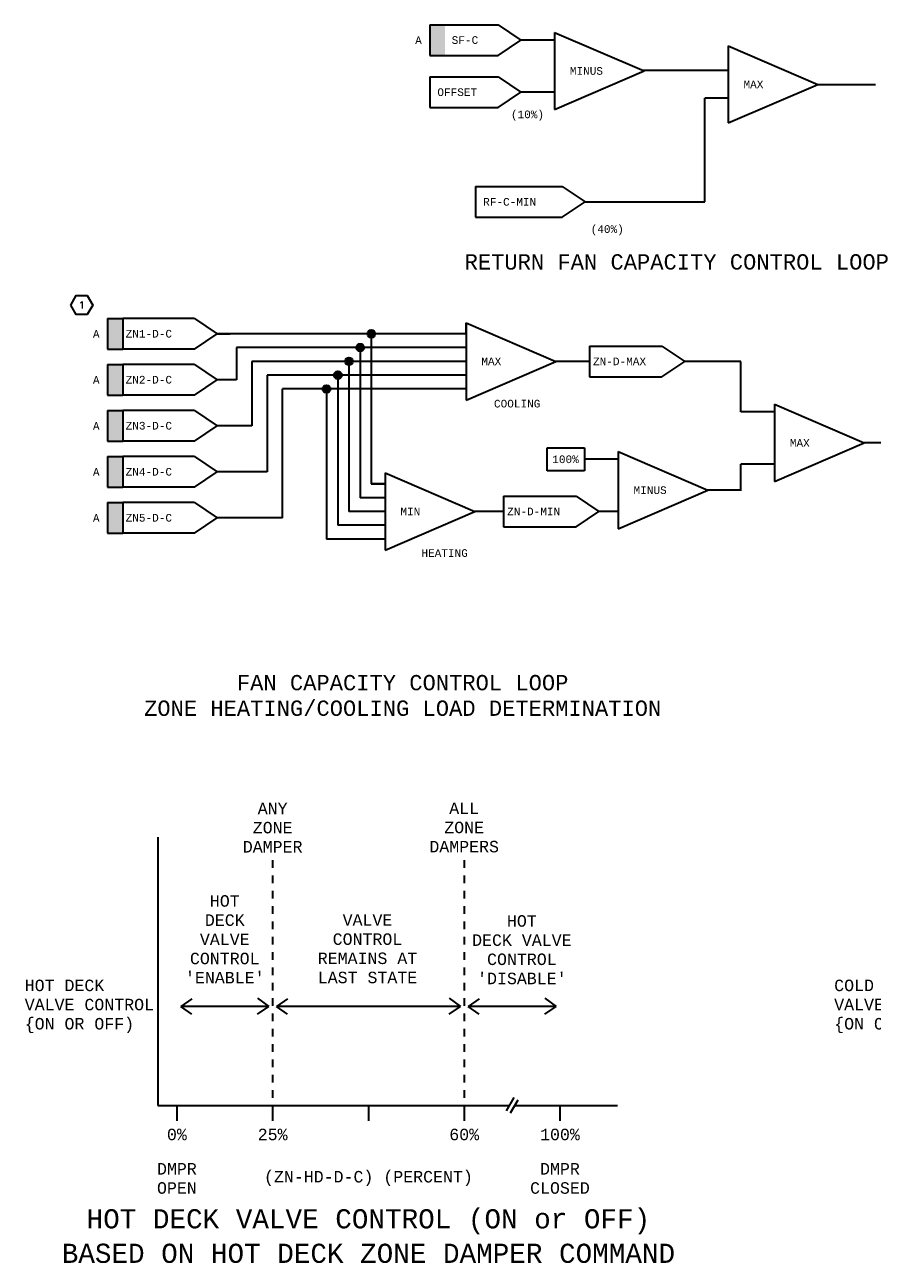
# Model space of a CAD drawing. Header units: inches. Extents: x 9.9 to 31.5, y 0.9 to 17.
# Tile 1 of 2: x 9.9 to 21, y 0.9 to 17. Entities that reach past the tile are written whole.
import ezdxf
from ezdxf.enums import TextEntityAlignment as Align

# ---------------------------------------------------------------- set-up
doc = ezdxf.new("R2010")
doc.units = ezdxf.units.IN
doc.header["$MEASUREMENT"] = 0
doc.layers.get('0').update_dxf_attribs({"lineweight": 13})
for name, color, linetype, lineweight in [('G-Anno-Std-Text-Tag', 231, 'Continuous', 30), ('G-ANNO-SYMB', 6, 'Continuous', 30), ('M-ANNO-SYMB', 6, 'Continuous', 30), ('M-ANNO-TEXT', 2, 'Continuous', 30), ('M-DIAG-GRPH', 6, 'Continuous', 13), ('M-DIAG-INPD', 1, 'Continuous', 0)]:
    doc.layers.add(name, color=color, linetype=linetype, lineweight=lineweight)
doc.styles.add('Annotative', font='simplex.shx', dxfattribs={"width": 0.85, "height": 0.125})
doc.styles.add('CONTROLTXT', font='monotxt.shx')

# ---------------------------------------------------------------- blocks, each defined once
blk = doc.blocks.new('_TagHexagon')
at = {"color": 0, "linetype": 'ByBlock', "flags": 128}
blk.add_lwpolyline([(-0.144, 0), (-0.072, 0.125), (0.072, 0.125), (0.144, 0), (0.072, -0.125), (-0.072, -0.125), (-0.144, 0)], close=True, dxfattribs=at)
at = {"color": 0, "style": 'Annotative'}
blk.add_attdef('TAGNUMBER', text='', height=0.0938, dxfattribs=at).set_placement((0, -0.047), align=Align.CENTER)

msp = doc.modelspace()

# ---------------------------------------------------------------- hatches: boundary and pattern name
at = {"layer": 'G-ANNO-SYMB'}
h = msp.add_hatch(color=256, dxfattribs=at)
h.dxf.hatch_style = 1
h.paths.add_polyline_path([(14.388, 12.99), (14.489, 12.99, 1)])
h.paths.add_polyline_path([(14.438, 12.99), (14.388, 12.99, 0.414214), (14.438, 12.939)])
h.paths.add_polyline_path([(14.489, 12.99), (14.438, 12.99), (14.438, 12.939, 0.414214)])
h = msp.add_hatch(color=256, dxfattribs=at)
h.dxf.hatch_style = 1
h.paths.add_polyline_path([(14.241, 12.81), (14.343, 12.81, 1)])
h.paths.add_polyline_path([(14.292, 12.81), (14.241, 12.81, 0.414214), (14.292, 12.759)])
h.paths.add_polyline_path([(14.343, 12.81), (14.292, 12.81), (14.292, 12.759, 0.414214)])
h = msp.add_hatch(color=256, dxfattribs=at)
h.dxf.hatch_style = 1
h.paths.add_polyline_path([(14.095, 12.63), (14.196, 12.63, 1)])
h.paths.add_polyline_path([(14.146, 12.63), (14.095, 12.63, 0.414214), (14.146, 12.579)])
h.paths.add_polyline_path([(14.196, 12.63), (14.146, 12.63), (14.146, 12.579, 0.414214)])
h = msp.add_hatch(color=256, dxfattribs=at)
h.dxf.hatch_style = 1
h.paths.add_polyline_path([(13.949, 12.45), (14.05, 12.45, 1)])
h.paths.add_polyline_path([(14, 12.45), (13.949, 12.45, 0.414214), (14, 12.399)])
h.paths.add_polyline_path([(14.05, 12.45), (14, 12.45), (14, 12.399, 0.414214)])
h = msp.add_hatch(color=256, dxfattribs=at)
h.dxf.hatch_style = 1
h.paths.add_polyline_path([(13.803, 12.27), (13.904, 12.27, 1)])
h.paths.add_polyline_path([(13.853, 12.27), (13.803, 12.27, 0.414214), (13.853, 12.219)])
h.paths.add_polyline_path([(13.904, 12.27), (13.853, 12.27), (13.853, 12.219, 0.414214)])
at = {"layer": 'M-ANNO-SYMB'}
for points in [[(15.2, 16.621), (15.2, 17.021), (15.4, 17.021), (15.4, 16.621)], [(10.994, 12.79), (10.994, 13.19), (11.194, 13.19), (11.194, 12.79)], [(10.994, 12.19), (10.994, 12.59), (11.194, 12.59), (11.194, 12.19)], [(10.994, 11.59), (10.994, 11.99), (11.194, 11.99), (11.194, 11.59)], [(10.994, 10.989), (10.994, 11.39), (11.194, 11.39), (11.194, 10.989)], [(10.994, 10.389), (10.994, 10.789), (11.194, 10.789), (11.194, 10.389)]]:
    msp.add_hatch(color=256, dxfattribs=at).paths.add_polyline_path(points)

# ---------------------------------------------------------------- linework, layer by layer
at = {"layer": 'G-ANNO-SYMB'}
for p, q in [((15.674, 12.99, 0.021), (15.674, 13.133, 0.021)), ((14.438, 11.032, 0.064), (14.618, 11.032, 0.064))]:
    msp.add_line(p, q, dxfattribs=at)
at = {"layer": 'G-ANNO-SYMB', "elevation": 0.064}
for points in [[(14.438, 12.99), (14.438, 11.032)], [(14.292, 12.81), (14.292, 10.852)], [(14.146, 12.63), (14.146, 10.672)], [(14, 12.45), (14, 10.492)], [(13.853, 12.27), (13.853, 10.312)]]:
    msp.add_lwpolyline(points, dxfattribs=at)
at = {"layer": 'G-ANNO-SYMB'}
for centre in [(14.438, 12.99, 0.064), (14.292, 12.81, 0.064), (14.146, 12.63, 0.064), (14, 12.45, 0.064), (13.853, 12.27, 0.064)]:
    msp.add_circle(centre, 0.0507, dxfattribs=at)
at = {"layer": 'M-ANNO-SYMB'}
for p, q in [((15.2, 17.021), (16.093, 17.021)), ((15.2, 17.021), (15.2, 16.621)), ((16.093, 17.021), (16.391, 16.821)), ((16.093, 16.621), (16.391, 16.821)), ((16.829, 16.821), (16.391, 16.821)), ((16.829, 16.921), (18, 16.418)), ((16.829, 16.921), (16.829, 15.914)), ((19.096, 16.746), (20.267, 16.243)), ((19.096, 16.746), (19.096, 15.74)), ((15.2, 16.621), (16.093, 16.621)), ((15.2, 16.341), (16.093, 16.341)), ((15.2, 16.341), (15.2, 15.941)), ((16.093, 16.341), (16.391, 16.141)), ((16.829, 15.914), (18, 16.418)), ((19.096, 16.423), (17.968, 16.423)), ((19.096, 15.74), (20.267, 16.243)), ((20.267, 16.243), (21.017, 16.243)), ((16.093, 15.941), (16.391, 16.141)), ((16.829, 16.141), (16.391, 16.141)), ((19.096, 16.063), (18.791, 16.063)), ((18.791, 14.71, -0.004), (18.791, 16.063, 0.001)), ((15.2, 15.941), (16.093, 15.941)), ((15.798, 14.91), (16.931, 14.91)), ((15.798, 14.91), (15.798, 14.51)), ((16.931, 14.91), (17.229, 14.71)), ((16.931, 14.51), (17.229, 14.71)), ((15.798, 14.51), (16.931, 14.51)), ((10.994, 13.19, 0.043), (11.194, 13.19, 0.043)), ((10.994, 13.19, 0.043), (10.994, 12.79, 0.043)), ((12.128, 13.19, 0.043), (11.194, 13.19, 0.043)), ((11.194, 13.19, 0.043), (11.194, 12.79, 0.043)), ((12.128, 13.19, 0.043), (12.425, 12.99, 0.043)), ((15.674, 13.133, 0.021), (16.845, 12.63, 0.021)), ((15.674, 13.133, 0.021), (15.674, 12.126, 0.021)), ((12.128, 12.79, 0.043), (12.425, 12.99, 0.043)), ((15.674, 12.99, 0.043), (12.425, 12.99, 0.043)), ((12.425, 12.99, 0.043), (12.594, 12.99, 0.043)), ((10.994, 12.79, 0.043), (11.194, 12.79, 0.043)), ((12.128, 12.79, 0.043), (11.194, 12.79, 0.043)), ((15.674, 12.81, 0.043), (12.677, 12.81, 0.043)), ((12.677, 12.81, 0.043), (12.677, 12.39, 0.043)), ((17.284, 12.83, 0.021), (17.284, 12.43, 0.021)), ((17.284, 12.83, 0.021), (18.232, 12.83, 0.021)), ((18.232, 12.83, 0.021), (18.53, 12.63, 0.021)), ((12.877, 12.63, 0.043), (12.877, 11.79, 0.043)), ((15.674, 12.63, 0.043), (12.877, 12.63, 0.043)), ((15.674, 12.126, 0.021), (16.845, 12.63, 0.021)), ((17.284, 12.63, 0.021), (16.845, 12.63, 0.021)), ((18.232, 12.43, 0.021), (18.53, 12.63, 0.021)), ((19.263, 12.63, 0.021), (18.53, 12.63, 0.021)), ((19.263, 11.97, 0.021), (19.263, 12.63, 0.021)), ((10.994, 12.59, 0.043), (11.194, 12.59, 0.043)), ((10.994, 12.59, 0.043), (10.994, 12.19, 0.043)), ((12.128, 12.59, 0.043), (11.194, 12.59, 0.043)), ((11.194, 12.59, 0.043), (11.194, 12.19, 0.043)), ((12.128, 12.59, 0.043), (12.425, 12.39, 0.043)), ((15.674, 12.45, 0.043), (13.077, 12.45, 0.043)), ((13.077, 12.45, 0.043), (13.077, 11.189, 0.043)), ((12.128, 12.19, 0.043), (12.425, 12.39, 0.043)), ((17.284, 12.43, 0.021), (18.232, 12.43, 0.021)), ((10.994, 12.19, 0.043), (11.194, 12.19, 0.043)), ((12.128, 12.19, 0.043), (11.194, 12.19, 0.043)), ((13.277, 10.589, 0.043), (13.277, 12.27, 0.043)), ((15.674, 12.27, 0.043), (13.277, 12.27, 0.043)), ((10.994, 11.99, 0.043), (11.194, 11.99, 0.043)), ((10.994, 11.99, 0.043), (10.994, 11.59, 0.043)), ((12.128, 11.99, 0.043), (11.194, 11.99, 0.043)), ((11.194, 11.99, 0.043), (11.194, 11.59, 0.043)), ((12.128, 11.99, 0.043), (12.425, 11.79, 0.043)), ((19.701, 11.97, 0.021), (19.263, 11.97, 0.021)), ((19.701, 12.07, 0.021), (20.872, 11.566, 0.021)), ((19.701, 12.07, 0.021), (19.701, 11.063, 0.021)), ((12.128, 11.59, 0.043), (12.425, 11.79, 0.043)), ((10.994, 11.59, 0.043), (11.194, 11.59, 0.043)), ((12.128, 11.59, 0.043), (11.194, 11.59, 0.043)), ((16.733, 11.203, 0.021), (16.733, 11.503, 0.021)), ((16.733, 11.503, 0.021), (17.222, 11.503, 0.021)), ((17.222, 11.503, 0.021), (17.222, 11.203, 0.021)), ((19.701, 11.063, 0.021), (20.872, 11.566, 0.021)), ((21.311, 11.566, 0.021), (20.872, 11.566, 0.021)), ((10.994, 11.39, 0.043), (11.194, 11.39, 0.043)), ((10.994, 11.39, 0.043), (10.994, 10.989, 0.043)), ((12.128, 11.39, 0.043), (11.194, 11.39, 0.043)), ((11.194, 11.39, 0.043), (11.194, 10.989, 0.043)), ((12.128, 11.39, 0.043), (12.425, 11.189, 0.043)), ((17.661, 11.353, 0.021), (17.222, 11.353, 0.021)), ((17.661, 11.453, 0.021), (18.831, 10.949, 0.021)), ((17.661, 11.453, 0.021), (17.661, 10.446, 0.021)), ((12.128, 10.989, 0.043), (12.425, 11.189, 0.043)), ((14.618, 11.176, 0.043), (15.789, 10.672, 0.043)), ((14.618, 11.176, 0.043), (14.618, 10.169, 0.043)), ((17.222, 11.203, 0.021), (16.733, 11.203, 0.021)), ((19.701, 11.289, 0.021), (19.263, 11.289, 0.021)), ((19.263, 10.949, 0.021), (19.263, 11.289, 0.021)), ((10.994, 10.989, 0.043), (11.194, 10.989, 0.043)), ((12.128, 10.989, 0.043), (11.194, 10.989, 0.043)), ((14.618, 11.032, 0.064), (14.438, 11.032, 0.064)), ((14.618, 10.852, 0.064), (14.292, 10.852, 0.064)), ((16.162, 10.872, 0.021), (16.162, 10.472, 0.021)), ((16.162, 10.872, 0.021), (17.111, 10.872, 0.021)), ((17.111, 10.872, 0.021), (17.409, 10.672, 0.021)), ((17.661, 10.446, 0.021), (18.831, 10.949, 0.021)), ((19.27, 10.949, 0.021), (18.831, 10.949, 0.021)), ((10.994, 10.789, 0.043), (11.194, 10.789, 0.043)), ((10.994, 10.789, 0.043), (10.994, 10.389, 0.043)), ((12.128, 10.789, 0.043), (11.194, 10.789, 0.043)), ((11.194, 10.789, 0.043), (11.194, 10.389, 0.043)), ((12.128, 10.789, 0.043), (12.425, 10.589, 0.043)), ((14.618, 10.672, 0.064), (14.146, 10.672, 0.064)), ((14.618, 10.169, 0.043), (15.789, 10.672, 0.043)), ((16.163, 10.672, 0.021), (15.789, 10.672, 0.043)), ((17.111, 10.472, 0.021), (17.409, 10.672, 0.021)), ((17.661, 10.672, 0.021), (17.409, 10.672, 0.021)), ((12.128, 10.389, 0.043), (12.425, 10.589, 0.043)), ((10.994, 10.389, 0.043), (11.194, 10.389, 0.043)), ((12.128, 10.389, 0.043), (11.194, 10.389, 0.043)), ((14.618, 10.492, 0.064), (14, 10.492, 0.064)), ((16.162, 10.472, 0.021), (17.111, 10.472, 0.021)), ((14.618, 10.312, 0.064), (13.853, 10.312, 0.064))]:
    msp.add_line(p, q, dxfattribs=at)
at = {"layer": 'M-ANNO-SYMB', "color": 6}
for p, q in [((17.229, 14.71), (18.791, 14.71)), ((12.677, 12.39, 0.043), (12.425, 12.39, 0.043)), ((12.877, 11.79, 0.043), (12.425, 11.79, 0.043)), ((13.077, 11.189, 0.043), (12.425, 11.189, 0.043)), ((13.277, 10.589, 0.043), (12.425, 10.589, 0.043))]:
    msp.add_line(p, q, dxfattribs=at)
at = {"layer": 'M-DIAG-GRPH', "linetype": 'Continuous', "lineweight": 30}
for p, q in [((11.65, 6.423), (11.65, 2.923)), ((13.15, 6.123), (13.15, 6.023)), ((15.65, 6.123), (15.65, 6.023)), ((13.15, 5.923), (13.15, 5.823)), ((15.65, 5.923), (15.65, 5.823)), ((13.15, 5.723), (13.15, 5.623)), ((15.65, 5.723), (15.65, 5.623)), ((13.15, 5.523), (13.15, 5.423)), ((15.65, 5.523), (15.65, 5.423)), ((13.15, 5.323), (13.15, 5.223)), ((15.65, 5.323), (15.65, 5.223)), ((13.15, 5.123), (13.15, 5.023)), ((15.65, 5.123), (15.65, 5.023)), ((13.15, 4.923), (13.15, 4.823)), ((15.65, 4.923), (15.65, 4.823)), ((13.15, 4.723), (13.15, 4.623)), ((15.65, 4.723), (15.65, 4.623)), ((13.15, 4.523), (13.15, 4.423)), ((15.65, 4.523), (15.65, 4.423)), ((13.15, 4.323), (13.15, 4.223)), ((15.65, 4.323), (15.65, 4.223)), ((13.15, 4.123), (13.15, 4.023)), ((15.65, 4.123), (15.65, 4.023)), ((13.15, 3.923), (13.15, 3.823)), ((15.65, 3.923), (15.65, 3.823)), ((13.15, 3.723), (13.15, 3.623)), ((15.65, 3.723), (15.65, 3.623)), ((13.15, 3.523), (13.15, 3.423)), ((15.65, 3.523), (15.65, 3.423)), ((13.15, 3.323), (13.15, 3.223)), ((15.65, 3.323), (15.65, 3.223)), ((13.15, 3.123), (13.15, 3.023)), ((15.65, 3.123), (15.65, 3.023)), ((11.65, 2.923), (16.239, 2.923)), ((11.9, 2.923), (11.9, 2.723)), ((13.15, 2.923), (13.15, 2.723)), ((14.4, 2.923), (14.4, 2.723)), ((15.65, 2.923), (15.65, 2.723)), ((16.298, 3.026), (16.198, 2.852)), ((16.352, 2.994), (16.252, 2.821)), ((16.311, 2.923), (17.65, 2.923)), ((16.9, 2.923), (16.9, 2.723))]:
    msp.add_line(p, q, dxfattribs=at)
at = {"layer": 'M-DIAG-GRPH', "lineweight": 30}
for p, q in [((12.096, 4.316), (11.95, 4.216)), ((13.1, 4.216), (11.95, 4.216)), ((12.096, 4.116), (11.95, 4.216)), ((12.954, 4.325), (13.1, 4.216)), ((12.954, 4.114), (13.1, 4.216)), ((13.346, 4.316), (13.2, 4.216)), ((15.6, 4.216), (13.2, 4.216)), ((13.346, 4.116), (13.2, 4.216)), ((15.454, 4.325), (15.6, 4.216)), ((15.454, 4.114), (15.6, 4.216)), ((15.846, 4.316), (15.7, 4.216)), ((16.85, 4.216), (15.7, 4.216)), ((15.846, 4.116), (15.7, 4.216)), ((16.704, 4.325), (16.85, 4.216)), ((16.704, 4.114), (16.85, 4.216))]:
    msp.add_line(p, q, dxfattribs=at)

# ---------------------------------------------------------------- block references
at = {"layer": 'G-Anno-Std-Text-Tag'}
ref = msp.add_blockref('_TagHexagon', (10.658, 13.365, 0.021), dxfattribs=at)
ref.add_attrib('TAGNUMBER', '1', dxfattribs={"layer": '0', "color": 0, "transparency": 16777216, "height": 0.0938, "style": 'Annotative'}).set_placement((10.658, 13.318, 0.021), align=Align.CENTER)

# ---------------------------------------------------------------- texts
at = {"layer": 'M-ANNO-TEXT', "style": 'CONTROLTXT'}
for s, insert, char_height, width, attachment_point in [('A', (15.01, 16.869), 0.1, 0.10559, 1), ('SF-C', (15.487, 16.821), 0.1, 0.89802, 4), ('MINUS', (17.029, 16.418), 0.1, 0.1842, 4), ('OFFSET', (15.3, 16.141), 0.1, 0.89802, 4), ('MAX', (19.296, 16.243), 0.1, 0.1842, 4), ('RF-C-MIN', (15.898, 14.71), 0.1, 0.99242, 4), ('RETURN FAN CAPACITY CONTROL LOOP', (18.425, 13.825, -0.015), 0.2, 10.23958, 8), ('A', (10.804, 13.038, 0.043), 0.1, 0.10559, 1), ('ZN1-D-C', (11.231, 12.99, 0.043), 0.1, 0.2775, 4), ('MAX', (15.874, 12.63, 0.021), 0.1, 0.1842, 4), ('ZN-D-MAX', (17.332, 12.63, 0.021), 0.1, 1.08551, 4), ('ZN2-D-C', (11.231, 12.39, 0.043), 0.1, 0.2775, 4), ('A', (10.804, 12.438, 0.043), 0.1, 0.10559, 1), ('COOLING', (16.039, 12.078, 0.021), 0.1, 0.1842, 4), ('A', (10.804, 11.837, 0.043), 0.1, 0.10559, 1), ('ZN3-D-C', (11.231, 11.79, 0.043), 0.1, 0.2775, 4), ('MAX', (19.901, 11.566, 0.021), 0.1, 0.1842, 4), ('100%', (16.973, 11.403, 0.021), 0.1, 0.8, 2), ('A', (10.804, 11.237, 0.043), 0.1, 0.10559, 1), ('ZN4-D-C', (11.231, 11.189, 0.043), 0.1, 0.2775, 4), ('MINUS', (17.861, 10.949, 0.021), 0.1, 0.1842, 4), ('MIN', (14.818, 10.672, 0.043), 0.1, 0.1842, 4), ('ZN-D-MIN', (16.211, 10.672, 0.021), 0.1, 1.08551, 4), ('A', (10.804, 10.637, 0.043), 0.1, 0.10559, 1), ('ZN5-D-C', (11.231, 10.589, 0.043), 0.1, 0.2775, 4), ('HEATING', (15.092, 10.129, 0.043), 0.1, 0.1842, 4), ('FAN CAPACITY CONTROL LOOP\\PZONE HEATING/COOLING LOAD DETERMINATION', (14.847, 8.003), 0.2, 10.23958, 8)]:
    msp.add_mtext(s, dxfattribs=dict(at, insert=insert, char_height=char_height, width=width, attachment_point=attachment_point))
at = {"layer": 'M-DIAG-INPD', "linetype": 'Continuous', "lineweight": 30, "style": 'CONTROLTXT'}
for s, p in [('(10%%%)', (16.26, 15.902)), ('(40%%%)', (17.301, 14.406))]:
    msp.add_text(s, height=0.1, dxfattribs=at).set_placement(p, align=Align.TOP_LEFT)
for s, p in [('0%%%', (11.9, 2.545)), ('25%%%', (13.15, 2.545)), ('60%%%', (15.65, 2.545)), ('100%%%', (16.9, 2.545))]:
    msp.add_text(s, height=0.15, dxfattribs=at).set_placement(p, align=Align.MIDDLE_CENTER)
msp.add_text('(ZN-HD-D-C) (PERCENT)', height=0.15, dxfattribs=at).set_placement((14.4, 1.919), align=Align.CENTER)
at = {"layer": 'M-DIAG-INPD', "lineweight": 30, "style": 'CONTROLTXT'}
for s, p in [('HOT DECK VALVE CONTROL (ON or OFF)', (14.4, 1.32)), ('BASED ON HOT DECK ZONE DAMPER COMMAND', (14.4, 0.87))]:
    msp.add_text(s, height=0.25, dxfattribs=at).set_placement(p, align=Align.CENTER)
at = {"layer": 'M-DIAG-INPD', "lineweight": 30, "char_height": 0.15, "style": 'CONTROLTXT'}
for s, insert, width, attachment_point in [('ANY\\PZONE\\PDAMPER', (13.15, 6.223), 1.30712, 8), ('ALL\\PZONE\\PDAMPERS', (15.65, 6.223), 1.30712, 8), ("HOT\\PDECK\\PVALVE CONTROL 'ENABLE'", (12.525, 4.516), 1.30712, 8), ('VALVE CONTROL REMAINS AT\\PLAST STATE', (14.388, 4.516), 1.30712, 8), ("HOT\\PDECK VALVE CONTROL 'DISABLE'", (16.403, 4.503), 1.30712, 8), ('HOT DECK\\PVALVE CONTROL\\P\\{ON OR OFF)', (9.914, 4.216), 1.68251, 4), ('COLD DECK\\PVALVE CONTROL\\P\\{ON OR OFF)', (20.48, 4.216), 1.68251, 4), ('DMPR\\POPEN', (11.9, 2.172), 1.30712, 2), ('DMPR\\PCLOSED', (16.9, 2.172), 1.30712, 2)]:
    msp.add_mtext(s, dxfattribs=dict(at, insert=insert, width=width, attachment_point=attachment_point))

doc.saveas('drawing.dxf')
